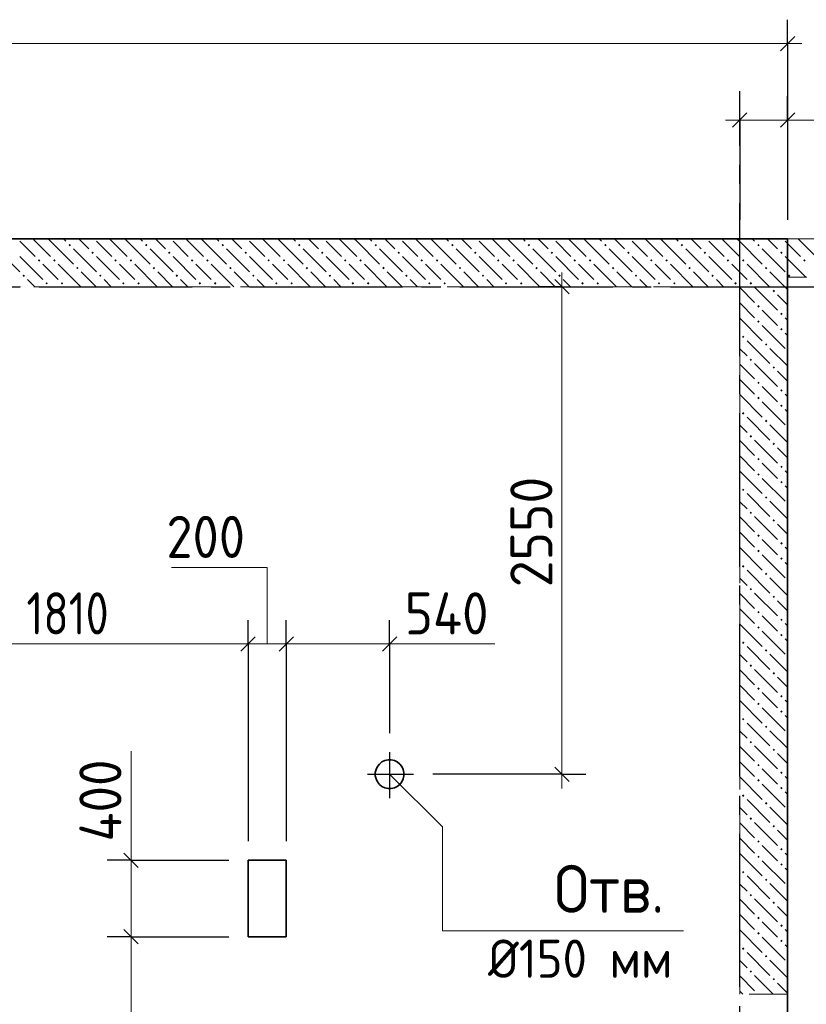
# Model space of a CAD drawing. Header units: millimetres. Extents: x 0 to 59400, y 0 to 42000.
# Tile 15 of 31: x 21299 to 25410, y 34028 to 39179. Entities that reach past the tile are written whole.
import ezdxf

# ---------------------------------------------------------------- set-up
doc = ezdxf.new("R2010")
doc.units = ezdxf.units.MM
doc.linetypes.add('______2', pattern=[270, 200, -70])
doc.linetypes.add('______5', pattern=[1100, 800, -100, 100, -100])
for name, color, linetype, lineweight in [('Standard', 7, 'Continuous', 25), ('ЖБ Перекрытие верхний уровень', 7, 'Continuous', 18), ('Общий01', 7, 'Continuous', 13), ('Примечания', 7, 'Continuous', 13), ('Размерная линия_ общее', 7, 'Continuous', 13)]:
    doc.layers.add(name, color=color, linetype=linetype, lineweight=lineweight)
doc.layers.add('ЖБ Стена верхний уровень', color=7, linetype='______2', lineweight=13, true_color=0x656565)
doc.layers.add('Оси', color=7, linetype='______5', lineweight=13, true_color=0x656565)
doc.styles.add('ISOCPEUR', font='txt')

msp = doc.modelspace()

# ---------------------------------------------------------------- hatches: boundary and pattern name
at = {"layer": 'ЖБ Стена верхний уровень', "linetype": 'Continuous', "lineweight": 18, "transparency": 33554687}
for points in [[(21554.1, 37999.6), (21560.6, 38006.1), (21567.1, 37999.6), (21560.6, 37993.1)], [(21674.1, 37959.6), (21680.6, 37966.1), (21687.1, 37959.6), (21680.6, 37953.1)], [(21954.1, 37999.6), (21960.6, 38006.1), (21967.1, 37999.6), (21960.6, 37993.1)], [(22074.1, 37959.6), (22080.6, 37966.1), (22087.1, 37959.6), (22080.6, 37953.1)], [(22354.1, 37999.6), (22360.6, 38006.1), (22367.1, 37999.6), (22360.6, 37993.1)], [(22474.1, 37959.6), (22480.6, 37966.1), (22487.1, 37959.6), (22480.6, 37953.1)], [(22754.1, 37999.6), (22760.6, 38006.1), (22767.1, 37999.6), (22760.6, 37993.1)], [(22874.1, 37959.6), (22880.6, 37966.1), (22887.1, 37959.6), (22880.6, 37953.1)], [(23154.1, 37999.6), (23160.6, 38006.1), (23167.1, 37999.6), (23160.6, 37993.1)], [(23274.1, 37959.6), (23280.6, 37966.1), (23287.1, 37959.6), (23280.6, 37953.1)], [(23554.1, 37999.6), (23560.6, 38006.1), (23567.1, 37999.6), (23560.6, 37993.1)], [(23674.1, 37959.6), (23680.6, 37966.1), (23687.1, 37959.6), (23680.6, 37953.1)], [(23954.1, 37999.6), (23960.6, 38006.1), (23967.1, 37999.6), (23960.6, 37993.1)], [(24074.1, 37959.6), (24080.6, 37966.1), (24087.1, 37959.6), (24080.6, 37953.1)], [(24354.1, 37999.6), (24360.6, 38006.1), (24367.1, 37999.6), (24360.6, 37993.1)], [(24474.1, 37959.6), (24480.6, 37966.1), (24487.1, 37959.6), (24480.6, 37953.1)], [(24754.1, 37999.6), (24760.6, 38006.1), (24767.1, 37999.6), (24760.6, 37993.1)], [(24874.1, 37959.6), (24880.6, 37966.1), (24887.1, 37959.6), (24880.6, 37953.1)], [(25154.1, 37999.6), (25160.6, 38006.1), (25167.1, 37999.6), (25160.6, 37993.1)], [(25274.1, 37959.6), (25280.6, 37966.1), (25287.1, 37959.6), (25280.6, 37953.1)], [(21394.1, 37919.6), (21400.6, 37926.1), (21407.1, 37919.6), (21400.6, 37913.1)], [(21474.1, 37919.6), (21480.6, 37926.1), (21487.1, 37919.6), (21480.6, 37913.1)], [(21794.1, 37919.6), (21800.6, 37926.1), (21807.1, 37919.6), (21800.6, 37913.1)], [(21874.1, 37919.6), (21880.6, 37926.1), (21887.1, 37919.6), (21880.6, 37913.1)], [(22194.1, 37919.6), (22200.6, 37926.1), (22207.1, 37919.6), (22200.6, 37913.1)], [(22274.1, 37919.6), (22280.6, 37926.1), (22287.1, 37919.6), (22280.6, 37913.1)], [(22594.1, 37919.6), (22600.6, 37926.1), (22607.1, 37919.6), (22600.6, 37913.1)], [(22674.1, 37919.6), (22680.6, 37926.1), (22687.1, 37919.6), (22680.6, 37913.1)], [(22994.1, 37919.6), (23000.6, 37926.1), (23007.1, 37919.6), (23000.6, 37913.1)], [(23074.1, 37919.6), (23080.6, 37926.1), (23087.1, 37919.6), (23080.6, 37913.1)], [(23394.1, 37919.6), (23400.6, 37926.1), (23407.1, 37919.6), (23400.6, 37913.1)], [(23474.1, 37919.6), (23480.6, 37926.1), (23487.1, 37919.6), (23480.6, 37913.1)], [(23794.1, 37919.6), (23800.6, 37926.1), (23807.1, 37919.6), (23800.6, 37913.1)], [(23874.1, 37919.6), (23880.6, 37926.1), (23887.1, 37919.6), (23880.6, 37913.1)], [(24194.1, 37919.6), (24200.6, 37926.1), (24207.1, 37919.6), (24200.6, 37913.1)], [(24274.1, 37919.6), (24280.6, 37926.1), (24287.1, 37919.6), (24280.6, 37913.1)], [(24594.1, 37919.6), (24600.6, 37926.1), (24607.1, 37919.6), (24600.6, 37913.1)], [(24674.1, 37919.6), (24680.6, 37926.1), (24687.1, 37919.6), (24680.6, 37913.1)], [(24994.1, 37919.6), (25000.6, 37926.1), (25007.1, 37919.6), (25000.6, 37913.1)], [(25074.1, 37919.6), (25080.6, 37926.1), (25087.1, 37919.6), (25080.6, 37913.1)], [(25394.1, 37919.6), (25400.6, 37926.1), (25407.1, 37919.6), (25400.6, 37913.1)], [(21594.1, 37879.6), (21600.6, 37886.1), (21607.1, 37879.6), (21600.6, 37873.1)], [(21994.1, 37879.6), (22000.6, 37886.1), (22007.1, 37879.6), (22000.6, 37873.1)], [(22394.1, 37879.6), (22400.6, 37886.1), (22407.1, 37879.6), (22400.6, 37873.1)], [(22794.1, 37879.6), (22800.6, 37886.1), (22807.1, 37879.6), (22800.6, 37873.1)], [(23194.1, 37879.6), (23200.6, 37886.1), (23207.1, 37879.6), (23200.6, 37873.1)], [(23594.1, 37879.6), (23600.6, 37886.1), (23607.1, 37879.6), (23600.6, 37873.1)], [(23994.1, 37879.6), (24000.6, 37886.1), (24007.1, 37879.6), (24000.6, 37873.1)], [(24394.1, 37879.6), (24400.6, 37886.1), (24407.1, 37879.6), (24400.6, 37873.1)], [(24794.1, 37879.6), (24800.6, 37886.1), (24807.1, 37879.6), (24800.6, 37873.1)], [(25194.1, 37879.6), (25200.6, 37886.1), (25207.1, 37879.6), (25200.6, 37873.1)], [(21314.1, 37839.6), (21320.6, 37846.1), (21327.1, 37839.6), (21320.6, 37833.1)], [(21434.1, 37799.6), (21440.6, 37806.1), (21447.1, 37799.6), (21440.6, 37793.1)], [(21514.1, 37799.6), (21520.6, 37806.1), (21527.1, 37799.6), (21520.6, 37793.1)], [(21714.1, 37839.6), (21720.6, 37846.1), (21727.1, 37839.6), (21720.6, 37833.1)], [(21834.1, 37799.6), (21840.6, 37806.1), (21847.1, 37799.6), (21840.6, 37793.1)], [(21914.1, 37799.6), (21920.6, 37806.1), (21927.1, 37799.6), (21920.6, 37793.1)], [(22114.1, 37839.6), (22120.6, 37846.1), (22127.1, 37839.6), (22120.6, 37833.1)], [(22234.1, 37799.6), (22240.6, 37806.1), (22247.1, 37799.6), (22240.6, 37793.1)], [(22314.1, 37799.6), (22320.6, 37806.1), (22327.1, 37799.6), (22320.6, 37793.1)], [(22514.1, 37839.6), (22520.6, 37846.1), (22527.1, 37839.6), (22520.6, 37833.1)], [(22634.1, 37799.6), (22640.6, 37806.1), (22647.1, 37799.6), (22640.6, 37793.1)], [(22714.1, 37799.6), (22720.6, 37806.1), (22727.1, 37799.6), (22720.6, 37793.1)], [(22914.1, 37839.6), (22920.6, 37846.1), (22927.1, 37839.6), (22920.6, 37833.1)], [(23034.1, 37799.6), (23040.6, 37806.1), (23047.1, 37799.6), (23040.6, 37793.1)], [(23114.1, 37799.6), (23120.6, 37806.1), (23127.1, 37799.6), (23120.6, 37793.1)], [(23314.1, 37839.6), (23320.6, 37846.1), (23327.1, 37839.6), (23320.6, 37833.1)], [(23434.1, 37799.6), (23440.6, 37806.1), (23447.1, 37799.6), (23440.6, 37793.1)], [(23514.1, 37799.6), (23520.6, 37806.1), (23527.1, 37799.6), (23520.6, 37793.1)], [(23714.1, 37839.6), (23720.6, 37846.1), (23727.1, 37839.6), (23720.6, 37833.1)], [(23834.1, 37799.6), (23840.6, 37806.1), (23847.1, 37799.6), (23840.6, 37793.1)], [(23914.1, 37799.6), (23920.6, 37806.1), (23927.1, 37799.6), (23920.6, 37793.1)], [(24114.1, 37839.6), (24120.6, 37846.1), (24127.1, 37839.6), (24120.6, 37833.1)], [(24234.1, 37799.6), (24240.6, 37806.1), (24247.1, 37799.6), (24240.6, 37793.1)], [(24314.1, 37799.6), (24320.6, 37806.1), (24327.1, 37799.6), (24320.6, 37793.1)], [(24514.1, 37839.6), (24520.6, 37846.1), (24527.1, 37839.6), (24520.6, 37833.1)], [(24634.1, 37799.6), (24640.6, 37806.1), (24647.1, 37799.6), (24640.6, 37793.1)], [(24714.1, 37799.6), (24720.6, 37806.1), (24727.1, 37799.6), (24720.6, 37793.1)], [(24914.1, 37839.6), (24920.6, 37846.1), (24927.1, 37839.6), (24920.6, 37833.1)], [(25034.1, 37799.6), (25040.6, 37806.1), (25047.1, 37799.6), (25040.6, 37793.1)], [(25114.1, 37799.6), (25120.6, 37806.1), (25127.1, 37799.6), (25120.6, 37793.1)], [(25314.1, 37839.6), (25320.6, 37846.1), (25327.1, 37839.6), (25320.6, 37833.1)], [(25234.1, 37759.6), (25240.6, 37766.1), (25247.1, 37759.6), (25240.6, 37753.1)], [(25154.1, 37679.6), (25160.6, 37686.1), (25167.1, 37679.6), (25160.6, 37673.1)], [(25154.1, 37599.6), (25160.6, 37606.1), (25167.1, 37599.6), (25160.6, 37593.1)], [(25274.1, 37639.6), (25280.6, 37646.1), (25287.1, 37639.6), (25280.6, 37633.1)], [(25274.1, 37559.6), (25280.6, 37566.1), (25287.1, 37559.6), (25280.6, 37553.1)], [(25074.1, 37519.6), (25080.6, 37526.1), (25087.1, 37519.6), (25080.6, 37513.1)], [(25194.1, 37479.6), (25200.6, 37486.1), (25207.1, 37479.6), (25200.6, 37473.1)], [(25114.1, 37399.6), (25120.6, 37406.1), (25127.1, 37399.6), (25120.6, 37393.1)], [(25234.1, 37359.6), (25240.6, 37366.1), (25247.1, 37359.6), (25240.6, 37353.1)], [(25154.1, 37279.6), (25160.6, 37286.1), (25167.1, 37279.6), (25160.6, 37273.1)], [(25274.1, 37239.6), (25280.6, 37246.1), (25287.1, 37239.6), (25280.6, 37233.1)], [(25154.1, 37199.6), (25160.6, 37206.1), (25167.1, 37199.6), (25160.6, 37193.1)], [(25274.1, 37159.6), (25280.6, 37166.1), (25287.1, 37159.6), (25280.6, 37153.1)], [(25074.1, 37119.6), (25080.6, 37126.1), (25087.1, 37119.6), (25080.6, 37113.1)], [(25194.1, 37079.6), (25200.6, 37086.1), (25207.1, 37079.6), (25200.6, 37073.1)], [(25114.1, 36999.6), (25120.6, 37006.1), (25127.1, 36999.6), (25120.6, 36993.1)], [(25234.1, 36959.6), (25240.6, 36966.1), (25247.1, 36959.6), (25240.6, 36953.1)], [(25154.1, 36879.6), (25160.6, 36886.1), (25167.1, 36879.6), (25160.6, 36873.1)], [(25274.1, 36839.6), (25280.6, 36846.1), (25287.1, 36839.6), (25280.6, 36833.1)], [(25154.1, 36799.6), (25160.6, 36806.1), (25167.1, 36799.6), (25160.6, 36793.1)], [(25074.1, 36719.6), (25080.6, 36726.1), (25087.1, 36719.6), (25080.6, 36713.1)], [(25274.1, 36759.6), (25280.6, 36766.1), (25287.1, 36759.6), (25280.6, 36753.1)], [(25194.1, 36679.6), (25200.6, 36686.1), (25207.1, 36679.6), (25200.6, 36673.1)], [(25114.1, 36599.6), (25120.6, 36606.1), (25127.1, 36599.6), (25120.6, 36593.1)], [(25234.1, 36559.6), (25240.6, 36566.1), (25247.1, 36559.6), (25240.6, 36553.1)], [(25154.1, 36479.6), (25160.6, 36486.1), (25167.1, 36479.6), (25160.6, 36473.1)], [(25274.1, 36439.6), (25280.6, 36446.1), (25287.1, 36439.6), (25280.6, 36433.1)], [(25154.1, 36399.6), (25160.6, 36406.1), (25167.1, 36399.6), (25160.6, 36393.1)], [(25274.1, 36359.6), (25280.6, 36366.1), (25287.1, 36359.6), (25280.6, 36353.1)], [(25074.1, 36319.6), (25080.6, 36326.1), (25087.1, 36319.6), (25080.6, 36313.1)], [(25194.1, 36279.6), (25200.6, 36286.1), (25207.1, 36279.6), (25200.6, 36273.1)], [(25114.1, 36199.6), (25120.6, 36206.1), (25127.1, 36199.6), (25120.6, 36193.1)], [(25234.1, 36159.6), (25240.6, 36166.1), (25247.1, 36159.6), (25240.6, 36153.1)], [(25154.1, 36079.6), (25160.6, 36086.1), (25167.1, 36079.6), (25160.6, 36073.1)], [(25154.1, 35999.6), (25160.6, 36006.1), (25167.1, 35999.6), (25160.6, 35993.1)], [(25274.1, 36039.6), (25280.6, 36046.1), (25287.1, 36039.6), (25280.6, 36033.1)], [(25274.1, 35959.6), (25280.6, 35966.1), (25287.1, 35959.6), (25280.6, 35953.1)], [(25074.1, 35919.6), (25080.6, 35926.1), (25087.1, 35919.6), (25080.6, 35913.1)], [(25194.1, 35879.6), (25200.6, 35886.1), (25207.1, 35879.6), (25200.6, 35873.1)], [(25114.1, 35799.6), (25120.6, 35806.1), (25127.1, 35799.6), (25120.6, 35793.1)], [(25234.1, 35759.6), (25240.6, 35766.1), (25247.1, 35759.6), (25240.6, 35753.1)], [(25154.1, 35679.6), (25160.6, 35686.1), (25167.1, 35679.6), (25160.6, 35673.1)], [(25274.1, 35639.6), (25280.6, 35646.1), (25287.1, 35639.6), (25280.6, 35633.1)], [(25154.1, 35599.6), (25160.6, 35606.1), (25167.1, 35599.6), (25160.6, 35593.1)], [(25274.1, 35559.6), (25280.6, 35566.1), (25287.1, 35559.6), (25280.6, 35553.1)], [(25074.1, 35519.6), (25080.6, 35526.1), (25087.1, 35519.6), (25080.6, 35513.1)], [(25194.1, 35479.6), (25200.6, 35486.1), (25207.1, 35479.6), (25200.6, 35473.1)], [(25114.1, 35399.6), (25120.6, 35406.1), (25127.1, 35399.6), (25120.6, 35393.1)], [(25234.1, 35359.6), (25240.6, 35366.1), (25247.1, 35359.6), (25240.6, 35353.1)], [(25154.1, 35279.6), (25160.6, 35286.1), (25167.1, 35279.6), (25160.6, 35273.1)], [(25274.1, 35239.6), (25280.6, 35246.1), (25287.1, 35239.6), (25280.6, 35233.1)], [(25154.1, 35199.6), (25160.6, 35206.1), (25167.1, 35199.6), (25160.6, 35193.1)], [(25274.1, 35159.6), (25280.6, 35166.1), (25287.1, 35159.6), (25280.6, 35153.1)], [(25074.1, 35119.6), (25080.6, 35126.1), (25087.1, 35119.6), (25080.6, 35113.1)], [(25194.1, 35079.6), (25200.6, 35086.1), (25207.1, 35079.6), (25200.6, 35073.1)], [(25114.1, 34999.6), (25120.6, 35006.1), (25127.1, 34999.6), (25120.6, 34993.1)], [(25234.1, 34959.6), (25240.6, 34966.1), (25247.1, 34959.6), (25240.6, 34953.1)], [(25154.1, 34879.6), (25160.6, 34886.1), (25167.1, 34879.6), (25160.6, 34873.1)], [(25274.1, 34839.6), (25280.6, 34846.1), (25287.1, 34839.6), (25280.6, 34833.1)], [(25154.1, 34799.6), (25160.6, 34806.1), (25167.1, 34799.6), (25160.6, 34793.1)], [(25274.1, 34759.6), (25280.6, 34766.1), (25287.1, 34759.6), (25280.6, 34753.1)], [(25074.1, 34719.6), (25080.6, 34726.1), (25087.1, 34719.6), (25080.6, 34713.1)], [(25194.1, 34679.6), (25200.6, 34686.1), (25207.1, 34679.6), (25200.6, 34673.1)], [(25114.1, 34599.6), (25120.6, 34606.1), (25127.1, 34599.6), (25120.6, 34593.1)], [(25234.1, 34559.6), (25240.6, 34566.1), (25247.1, 34559.6), (25240.6, 34553.1)], [(25154.1, 34479.6), (25160.6, 34486.1), (25167.1, 34479.6), (25160.6, 34473.1)], [(25154.1, 34399.6), (25160.6, 34406.1), (25167.1, 34399.6), (25160.6, 34393.1)], [(25274.1, 34439.6), (25280.6, 34446.1), (25287.1, 34439.6), (25280.6, 34433.1)], [(25274.1, 34359.6), (25280.6, 34366.1), (25287.1, 34359.6), (25280.6, 34353.1)], [(25074.1, 34319.6), (25080.6, 34326.1), (25087.1, 34319.6), (25080.6, 34313.1)], [(25194.1, 34279.6), (25200.6, 34286.1), (25207.1, 34279.6), (25200.6, 34273.1)], [(25114.1, 34199.6), (25120.6, 34206.1), (25127.1, 34199.6), (25120.6, 34193.1)], [(25234.1, 34159.6), (25240.6, 34166.1), (25247.1, 34159.6), (25240.6, 34153.1)], [(25156.5, 34082), (25160.6, 34086.1), (25164.6, 34082)]]:
    msp.add_hatch(color=7, dxfattribs=at).paths.add_polyline_path(points, flags=16)

# ---------------------------------------------------------------- linework, layer by layer
at = {"layer": 'Standard', "color": 7, "linetype": 'Continuous', "lineweight": 13, "transparency": 33554687}
for points in [[(6812.7, 19282), (55405.8, 19282), (55405.8, 38032), (6812.7, 38032), (6812.7, 19282)], [(6812.7, 19532), (55406.2, 19532), (55406.2, 38032), (6812.7, 38032), (6812.7, 19532)]]:
    msp.add_lwpolyline(points, dxfattribs=at)
at = {"layer": 'ЖБ Перекрытие верхний уровень', "color": 7, "linetype": 'Continuous', "lineweight": 35, "transparency": 33554687}
for p, q in [((25312.7, 38032), (6812.7, 38032)), ((25312.7, 31482), (25312.7, 38032)), ((23179.5, 35285.3), (23169, 35272.1)), ((23192.7, 35295.8), (23179.5, 35285.3)), ((23207.9, 35303.1), (23192.7, 35295.8)), ((23224.3, 35306.8), (23207.9, 35303.1)), ((23241.2, 35306.8), (23224.3, 35306.8)), ((23257.6, 35303.1), (23241.2, 35306.8)), ((23272.8, 35295.8), (23257.6, 35303.1)), ((23286, 35285.3), (23272.8, 35295.8)), ((23296.5, 35272.1), (23286, 35285.3)), ((23161.6, 35256.9), (23157.9, 35240.4)), ((23157.9, 35240.4), (23157.9, 35223.6)), ((23169, 35272.1), (23161.6, 35256.9)), ((23303.8, 35256.9), (23296.5, 35272.1)), ((23307.6, 35240.4), (23303.8, 35256.9)), ((23307.6, 35223.6), (23307.6, 35240.4)), ((23157.9, 35223.6), (23161.6, 35207.1)), ((23161.6, 35207.1), (23169, 35191.9)), ((23169, 35191.9), (23179.5, 35178.7)), ((23179.5, 35178.7), (23192.7, 35168.2)), ((23272.8, 35168.2), (23286, 35178.7)), ((23286, 35178.7), (23296.5, 35191.9)), ((23296.5, 35191.9), (23303.8, 35207.1)), ((23303.8, 35207.1), (23307.6, 35223.6)), ((23192.7, 35168.2), (23207.9, 35160.9)), ((23207.9, 35160.9), (23224.3, 35157.2)), ((23224.3, 35157.2), (23241.2, 35157.2)), ((23241.2, 35157.2), (23257.6, 35160.9)), ((23257.6, 35160.9), (23272.8, 35168.2)), ((22692.7, 34782), (22492.7, 34782)), ((22492.7, 34782), (22492.7, 34382)), ((22692.7, 34382), (22692.7, 34782)), ((22492.7, 34382), (22692.7, 34382))]:
    msp.add_line(p, q, dxfattribs=at)
at = {"layer": 'ЖБ Стена верхний уровень', "color": 251, "linetype": '______2', "lineweight": 13, "true_color": 0x656565, "transparency": 33554687}
for p, q in [((25312.7, 38032), (7062.7, 38032)), ((25412.7, 38032), (25312.7, 38032)), ((25312.7, 37782), (25312.7, 37832)), ((25312.7, 37832), (25412.7, 37832)), ((7062.7, 37782), (25062.7, 37782)), ((25062.7, 37782), (25062.7, 34082)), ((25312.7, 34082), (25312.7, 37782)), ((25312.7, 34082), (25062.7, 34082))]:
    msp.add_line(p, q, dxfattribs=at)
at = {"layer": 'ЖБ Стена верхний уровень', "color": 9, "linetype": 'Continuous', "lineweight": 18, "true_color": 0xc7c7c7, "transparency": 33554687}
for p, q in [((21300.6, 38019.6), (21380.6, 37939.6)), ((21380.6, 38019.6), (21368.2, 38032)), ((21380.6, 38019.6), (21460.6, 37939.6)), ((21448.2, 38032), (21460.6, 38019.6)), ((21460.6, 38019.6), (21580.6, 37899.6)), ((21528.1, 38032), (21540.6, 38019.6)), ((21620.6, 38019.6), (21608.2, 38032)), ((21660.6, 37979.6), (21620.6, 38019.6)), ((21700.6, 38019.6), (21780.6, 37939.6)), ((21780.6, 38019.6), (21768.2, 38032)), ((21780.6, 38019.6), (21860.6, 37939.6)), ((21848.2, 38032), (21860.6, 38019.6)), ((21860.6, 38019.6), (21980.6, 37899.6)), ((21928.1, 38032), (21940.6, 38019.6)), ((22020.6, 38019.6), (22008.2, 38032)), ((22060.6, 37979.6), (22020.6, 38019.6)), ((22100.6, 38019.6), (22180.6, 37939.6)), ((22180.6, 38019.6), (22168.2, 38032)), ((22180.6, 38019.6), (22260.6, 37939.6)), ((22248.2, 38032), (22260.6, 38019.6)), ((22260.6, 38019.6), (22380.6, 37899.6)), ((22328.1, 38032), (22340.6, 38019.6)), ((22420.6, 38019.6), (22408.2, 38032)), ((22460.6, 37979.6), (22420.6, 38019.6)), ((22500.6, 38019.6), (22580.6, 37939.6)), ((22580.6, 38019.6), (22568.2, 38032)), ((22580.6, 38019.6), (22660.6, 37939.6)), ((22648.2, 38032), (22660.6, 38019.6)), ((22660.6, 38019.6), (22780.6, 37899.6)), ((22728.1, 38032), (22740.6, 38019.6)), ((22820.6, 38019.6), (22808.2, 38032)), ((22860.6, 37979.6), (22820.6, 38019.6)), ((22900.6, 38019.6), (22980.6, 37939.6)), ((22980.6, 38019.6), (22968.2, 38032)), ((22980.6, 38019.6), (23060.6, 37939.6)), ((23048.2, 38032), (23060.6, 38019.6)), ((23060.6, 38019.6), (23180.6, 37899.6)), ((23128.1, 38032), (23140.6, 38019.6)), ((23220.6, 38019.6), (23208.2, 38032)), ((23260.6, 37979.6), (23220.6, 38019.6)), ((23300.6, 38019.6), (23380.6, 37939.6)), ((23380.6, 38019.6), (23368.2, 38032)), ((23380.6, 38019.6), (23460.6, 37939.6)), ((23448.2, 38032), (23460.6, 38019.6)), ((23460.6, 38019.6), (23580.6, 37899.6)), ((23528.1, 38032), (23540.6, 38019.6)), ((23620.6, 38019.6), (23608.2, 38032)), ((23660.6, 37979.6), (23620.6, 38019.6)), ((23700.6, 38019.6), (23780.6, 37939.6)), ((23780.6, 38019.6), (23768.2, 38032)), ((23780.6, 38019.6), (23860.6, 37939.6)), ((23848.2, 38032), (23860.6, 38019.6)), ((23860.6, 38019.6), (23980.6, 37899.6)), ((23928.1, 38032), (23940.6, 38019.6)), ((24020.6, 38019.6), (24008.2, 38032)), ((24060.6, 37979.6), (24020.6, 38019.6)), ((24100.6, 38019.6), (24180.6, 37939.6)), ((24180.6, 38019.6), (24168.2, 38032)), ((24180.6, 38019.6), (24260.6, 37939.6)), ((24248.2, 38032), (24260.6, 38019.6)), ((24260.6, 38019.6), (24380.6, 37899.6)), ((24328.1, 38032), (24340.6, 38019.6)), ((24420.6, 38019.6), (24408.2, 38032)), ((24460.6, 37979.6), (24420.6, 38019.6)), ((24500.6, 38019.6), (24580.6, 37939.6)), ((24580.6, 38019.6), (24568.2, 38032)), ((24580.6, 38019.6), (24660.6, 37939.6)), ((24648.2, 38032), (24660.6, 38019.6)), ((24660.6, 38019.6), (24780.6, 37899.6)), ((24728.1, 38032), (24740.6, 38019.6)), ((24820.6, 38019.6), (24808.2, 38032)), ((24860.6, 37979.6), (24820.6, 38019.6)), ((24900.6, 38019.6), (24980.6, 37939.6)), ((24980.6, 38019.6), (24968.2, 38032)), ((24980.6, 38019.6), (25060.6, 37939.6)), ((25048.2, 38032), (25060.6, 38019.6)), ((25060.6, 38019.6), (25180.6, 37899.6)), ((25128.1, 38032), (25140.6, 38019.6)), ((25220.6, 38019.6), (25208.2, 38032)), ((25260.6, 37979.6), (25220.6, 38019.6)), ((25300.6, 38019.6), (25312.7, 38007.4)), ((25380.6, 38019.6), (25368.2, 38032)), ((25380.6, 38019.6), (25460.6, 37939.6)), ((21180.6, 37979.6), (21300.6, 37859.6)), ((21580.6, 37979.6), (21700.6, 37859.6)), ((21980.6, 37979.6), (22100.6, 37859.6)), ((22380.6, 37979.6), (22500.6, 37859.6)), ((22780.6, 37979.6), (22900.6, 37859.6)), ((23180.6, 37979.6), (23300.6, 37859.6)), ((23580.6, 37979.6), (23700.6, 37859.6)), ((23980.6, 37979.6), (24100.6, 37859.6)), ((24380.6, 37979.6), (24500.6, 37859.6)), ((24780.6, 37979.6), (24900.6, 37859.6)), ((25180.6, 37979.6), (25300.6, 37859.6)), ((25312.7, 38007.4), (25380.6, 37939.6)), ((21300.6, 37939.6), (21420.6, 37819.6)), ((21700.6, 37939.6), (21820.6, 37819.6)), ((22100.6, 37939.6), (22220.6, 37819.6)), ((22500.6, 37939.6), (22620.6, 37819.6)), ((22900.6, 37939.6), (23020.6, 37819.6)), ((23300.6, 37939.6), (23420.6, 37819.6)), ((23700.6, 37939.6), (23820.6, 37819.6)), ((24100.6, 37939.6), (24220.6, 37819.6)), ((24500.6, 37939.6), (24620.6, 37819.6)), ((24900.6, 37939.6), (25020.6, 37819.6)), ((25300.6, 37939.6), (25312.7, 37927.4)), ((25312.7, 37927.4), (25408.1, 37832)), ((21460.6, 37859.6), (21420.6, 37899.6)), ((21500.6, 37819.6), (21460.6, 37859.6)), ((21500.6, 37899.6), (21618.1, 37782)), ((21620.6, 37859.6), (21698.1, 37782)), ((21860.6, 37859.6), (21820.6, 37899.6)), ((21900.6, 37819.6), (21860.6, 37859.6)), ((21900.6, 37899.6), (22018.1, 37782)), ((22020.6, 37859.6), (22098.1, 37782)), ((22260.6, 37859.6), (22220.6, 37899.6)), ((22300.6, 37819.6), (22260.6, 37859.6)), ((22300.6, 37899.6), (22418.1, 37782)), ((22420.6, 37859.6), (22498.1, 37782)), ((22660.6, 37859.6), (22620.6, 37899.6)), ((22700.6, 37819.6), (22660.6, 37859.6)), ((22700.6, 37899.6), (22818.1, 37782)), ((22820.6, 37859.6), (22898.1, 37782)), ((23060.6, 37859.6), (23020.6, 37899.6)), ((23100.6, 37819.6), (23060.6, 37859.6)), ((23100.6, 37899.6), (23218.1, 37782)), ((23220.6, 37859.6), (23298.1, 37782)), ((23460.6, 37859.6), (23420.6, 37899.6)), ((23500.6, 37819.6), (23460.6, 37859.6)), ((23500.6, 37899.6), (23618.1, 37782)), ((23620.6, 37859.6), (23698.1, 37782)), ((23860.6, 37859.6), (23820.6, 37899.6)), ((23900.6, 37819.6), (23860.6, 37859.6)), ((23900.6, 37899.6), (24018.1, 37782)), ((24020.6, 37859.6), (24098.1, 37782)), ((24260.6, 37859.6), (24220.6, 37899.6)), ((24300.6, 37819.6), (24260.6, 37859.6)), ((24300.6, 37899.6), (24418.1, 37782)), ((24420.6, 37859.6), (24498.1, 37782)), ((24660.6, 37859.6), (24620.6, 37899.6)), ((24700.6, 37819.6), (24660.6, 37859.6)), ((24700.6, 37899.6), (24818.1, 37782)), ((24820.6, 37859.6), (24898.1, 37782)), ((25060.6, 37859.6), (25020.6, 37899.6)), ((25100.6, 37819.6), (25060.6, 37859.6)), ((25100.6, 37899.6), (25218.1, 37782)), ((25220.6, 37859.6), (25298.1, 37782)), ((21378.1, 37782), (21340.6, 37819.6)), ((21778.1, 37782), (21740.6, 37819.6)), ((22178.1, 37782), (22140.6, 37819.6)), ((22578.1, 37782), (22540.6, 37819.6)), ((22978.1, 37782), (22940.6, 37819.6)), ((23378.1, 37782), (23340.6, 37819.6)), ((23778.1, 37782), (23740.6, 37819.6)), ((24178.1, 37782), (24140.6, 37819.6)), ((24578.1, 37782), (24540.6, 37819.6)), ((24978.1, 37782), (24940.6, 37819.6)), ((25140.6, 37779.6), (25260.6, 37659.6)), ((25218.2, 37782), (25220.6, 37779.6)), ((25298.1, 37782), (25312.7, 37767.4)), ((25312.7, 37687.4), (25260.6, 37739.6)), ((25220.6, 37619.6), (25180.6, 37659.6)), ((25260.6, 37579.6), (25220.6, 37619.6)), ((25300.6, 37619.6), (25312.7, 37607.4)), ((25180.6, 37579.6), (25300.6, 37459.6)), ((25100.6, 37499.6), (25220.6, 37379.6)), ((25300.6, 37539.6), (25312.7, 37527.4)), ((25220.6, 37459.6), (25312.7, 37367.4)), ((25140.6, 37379.6), (25260.6, 37259.6)), ((25312.7, 37287.4), (25260.6, 37339.6)), ((25220.6, 37219.6), (25180.6, 37259.6)), ((25260.6, 37179.6), (25220.6, 37219.6)), ((25300.6, 37219.6), (25312.7, 37207.4)), ((25180.6, 37179.6), (25300.6, 37059.6)), ((25300.6, 37139.6), (25312.7, 37127.4)), ((25100.6, 37099.6), (25220.6, 36979.6)), ((25220.6, 37059.6), (25312.7, 36967.4)), ((25140.6, 36979.6), (25260.6, 36859.6)), ((25312.7, 36887.4), (25260.6, 36939.6)), ((25220.6, 36819.6), (25180.6, 36859.6)), ((25180.6, 36779.6), (25300.6, 36659.6)), ((25260.6, 36779.6), (25220.6, 36819.6)), ((25300.6, 36819.6), (25312.7, 36807.4)), ((25300.6, 36739.6), (25312.7, 36727.4)), ((25100.6, 36699.6), (25220.6, 36579.6)), ((25220.6, 36659.6), (25312.7, 36567.4)), ((25140.6, 36579.6), (25260.6, 36459.6)), ((25312.7, 36487.4), (25260.6, 36539.6)), ((25220.6, 36419.6), (25180.6, 36459.6)), ((25260.6, 36379.6), (25220.6, 36419.6)), ((25300.6, 36419.6), (25312.7, 36407.4)), ((25180.6, 36379.6), (25300.6, 36259.6)), ((25300.6, 36339.6), (25312.7, 36327.4)), ((25100.6, 36299.6), (25220.6, 36179.6)), ((25220.6, 36259.6), (25312.7, 36167.4)), ((25140.6, 36179.6), (25260.6, 36059.6)), ((25312.7, 36087.4), (25260.6, 36139.6)), ((25220.6, 36019.6), (25180.6, 36059.6)), ((25260.6, 35979.6), (25220.6, 36019.6)), ((25300.6, 36019.6), (25312.7, 36007.4)), ((25180.6, 35979.6), (25300.6, 35859.6)), ((25100.6, 35899.6), (25220.6, 35779.6)), ((25300.6, 35939.6), (25312.7, 35927.4)), ((25220.6, 35859.6), (25312.7, 35767.4)), ((25140.6, 35779.6), (25260.6, 35659.6)), ((25312.7, 35687.4), (25260.6, 35739.6)), ((25220.6, 35619.6), (25180.6, 35659.6)), ((25260.6, 35579.6), (25220.6, 35619.6)), ((25300.6, 35619.6), (25312.7, 35607.4)), ((25180.6, 35579.6), (25300.6, 35459.6)), ((25300.6, 35539.6), (25312.7, 35527.4)), ((25100.6, 35499.6), (25220.6, 35379.6)), ((25220.6, 35459.6), (25312.7, 35367.4)), ((25140.6, 35379.6), (25260.6, 35259.6)), ((25312.7, 35287.4), (25260.6, 35339.6)), ((25220.6, 35219.6), (25180.6, 35259.6)), ((25180.6, 35179.6), (25300.6, 35059.6)), ((25260.6, 35179.6), (25220.6, 35219.6)), ((25300.6, 35219.6), (25312.7, 35207.4)), ((25300.6, 35139.6), (25312.7, 35127.4)), ((25100.6, 35099.6), (25220.6, 34979.6)), ((25220.6, 35059.6), (25312.7, 34967.4)), ((25140.6, 34979.6), (25260.6, 34859.6)), ((25312.7, 34887.4), (25260.6, 34939.6)), ((25220.6, 34819.6), (25180.6, 34859.6)), ((25260.6, 34779.6), (25220.6, 34819.6)), ((25300.6, 34819.6), (25312.7, 34807.4)), ((25180.6, 34779.6), (25300.6, 34659.6)), ((25300.6, 34739.6), (25312.7, 34727.4)), ((25100.6, 34699.6), (25220.6, 34579.6)), ((25220.6, 34659.6), (25312.7, 34567.4)), ((25140.6, 34579.6), (25260.6, 34459.6)), ((25312.7, 34487.4), (25260.6, 34539.6)), ((25220.6, 34419.6), (25180.6, 34459.6)), ((25260.6, 34379.6), (25220.6, 34419.6)), ((25300.6, 34419.6), (25312.7, 34407.4)), ((25180.6, 34379.6), (25300.6, 34259.6)), ((25300.6, 34339.6), (25312.7, 34327.4)), ((25100.6, 34299.6), (25220.6, 34179.6)), ((25220.6, 34259.6), (25312.7, 34167.4)), ((25140.6, 34179.6), (25238.1, 34082)), ((25312.7, 34087.4), (25260.6, 34139.6))]:
    msp.add_line(p, q, dxfattribs=at)
for points in [[(25062.7, 37777.4), (25062.7, 37777.4), (25140.6, 37699.6)], [(25062.7, 37697.4), (25062.7, 37697.4), (25140.6, 37619.6)], [(25062.7, 37617.4), (25062.7, 37617.4), (25180.6, 37499.6)], [(25100.6, 37419.6), (25062.7, 37457.4), (25062.7, 37457.4)], [(25062.7, 37377.4), (25062.7, 37377.4), (25140.6, 37299.6)], [(25062.7, 37297.4), (25062.7, 37297.4), (25140.6, 37219.6)], [(25062.7, 37217.4), (25062.7, 37217.4), (25180.6, 37099.6)], [(25100.6, 37019.6), (25062.7, 37057.4), (25062.7, 37057.4)], [(25062.7, 36977.4), (25062.7, 36977.4), (25140.6, 36899.6)], [(25062.7, 36897.4), (25062.7, 36897.4), (25140.6, 36819.6)], [(25062.7, 36817.4), (25062.7, 36817.4), (25180.6, 36699.6)], [(25100.6, 36619.6), (25062.7, 36657.4), (25062.7, 36657.4)], [(25062.7, 36577.4), (25062.7, 36577.4), (25140.6, 36499.6)], [(25062.7, 36497.4), (25062.7, 36497.4), (25140.6, 36419.6)], [(25062.7, 36417.4), (25062.7, 36417.4), (25180.6, 36299.6)], [(25100.6, 36219.6), (25062.7, 36257.4), (25062.7, 36257.4)], [(25062.7, 36177.4), (25062.7, 36177.4), (25140.6, 36099.6)], [(25062.7, 36097.4), (25062.7, 36097.4), (25140.6, 36019.6)], [(25062.7, 36017.4), (25062.7, 36017.4), (25180.6, 35899.6)], [(25100.6, 35819.6), (25062.7, 35857.4), (25062.7, 35857.4)], [(25062.7, 35777.4), (25062.7, 35777.4), (25140.6, 35699.6)], [(25062.7, 35697.4), (25062.7, 35697.4), (25140.6, 35619.6)], [(25062.7, 35617.4), (25062.7, 35617.4), (25180.6, 35499.6)], [(25100.6, 35419.6), (25062.7, 35457.4), (25062.7, 35457.4)], [(25062.7, 35377.4), (25062.7, 35377.4), (25140.6, 35299.6)], [(25062.7, 35297.4), (25062.7, 35297.4), (25140.6, 35219.6)], [(25062.7, 35217.4), (25062.7, 35217.4), (25180.6, 35099.6)], [(25100.6, 35019.6), (25062.7, 35057.4), (25062.7, 35057.4)], [(25062.7, 34977.4), (25062.7, 34977.4), (25140.6, 34899.6)], [(25062.7, 34897.4), (25062.7, 34897.4), (25140.6, 34819.6)], [(25062.7, 34817.4), (25062.7, 34817.4), (25180.6, 34699.6)], [(25100.6, 34619.6), (25062.7, 34657.4), (25062.7, 34657.4)], [(25062.7, 34577.4), (25062.7, 34577.4), (25140.6, 34499.6)], [(25062.7, 34497.4), (25062.7, 34497.4), (25140.6, 34419.6)], [(25062.7, 34417.4), (25062.7, 34417.4), (25180.6, 34299.6)], [(25100.6, 34219.6), (25062.7, 34257.4), (25062.7, 34257.4)], [(25062.7, 34177.4), (25062.7, 34177.4), (25140.6, 34099.6)], [(25062.7, 34097.4), (25062.7, 34097.4), (25078.1, 34082)]]:
    msp.add_lwpolyline(points, dxfattribs=at)
at = {"layer": 'Общий01', "color": 7, "linetype": 'Continuous', "lineweight": 13, "transparency": 33554687}
msp.add_lwpolyline([(24767.8, 34412.9), (23508.5, 34412.9), (23508.5, 34956.2), (23232.7, 35232)], dxfattribs=at)
at = {"layer": 'Оси', "color": 8, "linetype": '______5', "lineweight": -3, "transparency": 33554687}
for p, q in [((25062.7, 16519.3), (25062.7, 38804.6)), ((3800, 37782), (27445.3, 37782)), ((23232.7, 35346.8), (23232.7, 35106.8)), ((23117.9, 35232), (23357.9, 35232))]:
    msp.add_line(p, q, dxfattribs=at)
at = {"layer": 'Примечания', "color": 7, "linetype": 'Continuous', "lineweight": 13, "transparency": 33554687}
for p, q in [((25312.7, 38653.8), (25862.7, 38653.8)), ((23232.7, 35913.2), (23782.7, 35913.2)), ((21881.1, 34782), (21881.1, 35352))]:
    msp.add_line(p, q, dxfattribs=at)
msp.add_lwpolyline([(22593, 35913.2), (22593, 36313.2), (22093, 36313.2)], dxfattribs=at)
at = {"layer": 'Размерная линия_ общее', "color": 253, "linetype": 'Continuous', "lineweight": -3, "true_color": 0xa0a0a0, "transparency": 33554687}
for p, q in [((25312.7, 39053.8), (25312.7, 39178.8)), ((25312.7, 39053.8), (25312.7, 38928.8)), ((25312.7, 39053.8), (25312.7, 38132)), ((25062.7, 38653.8), (25062.7, 38778.8)), ((25312.7, 38653.8), (25312.7, 38778.8)), ((25062.7, 38653.8), (25062.7, 38528.8)), ((25062.7, 38653.8), (25062.7, 38132)), ((25312.7, 38653.8), (25312.7, 38528.8)), ((25312.7, 38653.8), (25312.7, 38132)), ((24133.5, 37782), (24008.5, 37782)), ((24133.5, 37782), (24258.5, 37782)), ((24133.5, 37782), (24133.5, 37782)), ((22492.7, 35913.2), (22492.7, 36038.2)), ((22692.7, 35913.2), (22692.7, 36038.2)), ((23232.7, 35913.2), (23232.7, 36038.2)), ((22492.7, 35913.2), (22492.7, 35788.2)), ((22492.7, 35913.2), (22492.7, 34882)), ((22692.7, 35913.2), (22692.7, 35788.2)), ((22692.7, 35913.2), (22692.7, 34882)), ((23232.7, 35913.2), (23232.7, 35788.2)), ((23232.7, 35913.2), (23232.7, 35446.8)), ((24133.5, 35232), (23457.9, 35232)), ((24133.5, 35232), (24008.5, 35232)), ((24133.5, 35232), (24258.5, 35232)), ((21881.1, 34782), (21756.1, 34782)), ((21881.1, 34782), (22006.1, 34782)), ((21881.1, 34782), (22392.7, 34782)), ((21881.1, 34382), (21756.1, 34382)), ((21881.1, 34382), (22006.1, 34382)), ((21881.1, 34382), (22392.7, 34382))]:
    msp.add_line(p, q, dxfattribs=at)
at = {"layer": 'Размерная линия_ общее', "color": 7, "linetype": 'Continuous', "lineweight": 13, "transparency": 33554687}
for p, q in [((6812.7, 39053.8), (25312.7, 39053.8)), ((25312.7, 39053.8), (25387.7, 39053.8)), ((25062.7, 38653.8), (24987.7, 38653.8)), ((25062.7, 38653.8), (25312.7, 38653.8)), ((25312.7, 38653.8), (25387.7, 38653.8)), ((24133.5, 37782), (24133.5, 37857)), ((20682.7, 35913.2), (22492.7, 35913.2)), ((22492.7, 35913.2), (22692.7, 35913.2)), ((22692.7, 35913.2), (23232.7, 35913.2)), ((23232.7, 35913.2), (23307.7, 35913.2)), ((24133.5, 35232), (24133.5, 35157)), ((21881.1, 34782), (21881.1, 34857)), ((21881.1, 34382), (21881.1, 34782)), ((21881.1, 32882), (21881.1, 34382))]:
    msp.add_line(p, q, dxfattribs=at)
at = {"layer": 'Размерная линия_ общее', "color": 7, "linetype": 'Continuous', "lineweight": 25, "transparency": 33554687}
for p, q in [((25275.2, 39016.3), (25350.2, 39091.3)), ((25025.2, 38616.3), (25100.2, 38691.3)), ((25275.2, 38616.3), (25350.2, 38691.3)), ((24096, 37819.5), (24171, 37744.5)), ((22455.2, 35875.7), (22530.2, 35950.7)), ((22655.2, 35875.7), (22730.2, 35950.7)), ((23195.2, 35875.7), (23270.2, 35950.7)), ((24096, 35269.5), (24171, 35194.5)), ((21918.6, 34744.5), (21843.6, 34819.5)), ((21918.6, 34344.5), (21843.6, 34419.5))]:
    msp.add_line(p, q, dxfattribs=at)
at = {"layer": 'Размерная линия_ общее', "color": 7, "linetype": 'Continuous', "lineweight": 13, "transparency": 33554687}
msp.add_lwpolyline([(24133.5, 37782), (24133.5, 36106.1), (24133.5, 36106.1), (24133.5, 35232)], dxfattribs=at)

# ---------------------------------------------------------------- texts
at = {"layer": 'Общий01', "color": 7, "linetype": 'Continuous', "lineweight": 25, "transparency": 33554687, "attachment_point": 7, "style": 'ISOCPEUR'}
for s, insert, char_height, width in [('\\W0.93;Отв.', (24092.8, 34507.1), 250, 790.943), ('\\W0.93;Ø150 мм', (23747, 34167.1), 200, 1112.369)]:
    msp.add_mtext(s, dxfattribs=dict(at, insert=insert, char_height=char_height, width=width))
at = {"layer": 'Размерная линия_ общее', "color": 7, "linetype": 'Continuous', "lineweight": 25, "transparency": 33554687, "char_height": 220, "attachment_point": 7, "rotation": 90, "style": 'ISOCPEUR'}
for s, insert, width in [('\\W0.93;2550', (24083.5, 36210), 718.101), ('\\W0.92;400', (21831.1, 34879.5), 584.446)]:
    msp.add_mtext(s, dxfattribs=dict(at, insert=insert, width=width))
at = {"layer": 'Размерная линия_ общее', "color": 7, "linetype": 'Continuous', "lineweight": 25, "transparency": 33554687, "char_height": 220, "attachment_point": 7, "style": 'ISOCPEUR'}
for s, insert, width in [('\\W0.91;200', (22066, 36363.2), 561.996), ('\\W0.80;1810', (21334.7, 35963.2), 615.719), ('\\W0.92;540', (23311.7, 35963.2), 584.438)]:
    msp.add_mtext(s, dxfattribs=dict(at, insert=insert, width=width))

doc.saveas('drawing.dxf')
